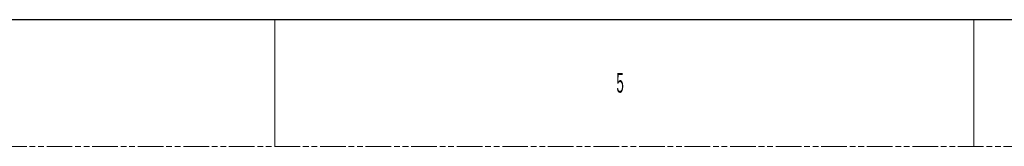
# Model space of a CAD drawing. Header units: millimetres. Extents: x -9020 to -2602, y 1105 to 6065.
# Tile 4 of 80: x -6906 to -5776, y 1105 to 1251. Entities that reach past the tile are written whole.
import ezdxf

# ---------------------------------------------------------------- set-up
doc = ezdxf.new("R2010")
doc.units = ezdxf.units.MM
doc.header["$LTSCALE"] = 65.395
doc.linetypes.add('PHANTOM', pattern=[0.8, 0.45, -0.05, 0.1, -0.05, 0.1, -0.05])
doc.layers.get('0').update_dxf_attribs({"linetype": 'CONTINUOUS'})
doc.styles.get("Standard").update_dxf_attribs({"font": 'GOTHIC.TTF', "width": 0.5})

msp = doc.modelspace()

# ---------------------------------------------------------------- linework, layer by layer
at = {"color": 7, "linetype": 'Continuous'}
msp.add_line((-8947.32, 1251.22), (-2674.49, 1251.22), dxfattribs=at)
at = {"color": 7, "linetype": 'Continuous', "lineweight": 0}
for p, q in [((-6613.24, 1251.22), (-6613.24, 1105.34)), ((-5810.9, 1251.22), (-5810.9, 1105.34))]:
    msp.add_line(p, q, dxfattribs=at)
at = {"color": 7, "linetype": 'PHANTOM', "lineweight": 0}
msp.add_line((-9020.26, 1105.34), (-2601.55, 1105.34), dxfattribs=at)

# ---------------------------------------------------------------- texts
at = {"color": 7, "linetype": 'Continuous', "lineweight": 0, "insert": (-6221.19, 1189.94), "char_height": 22.79, "attachment_point": 1}
msp.add_mtext('5', dxfattribs=at)

doc.saveas('drawing.dxf')
